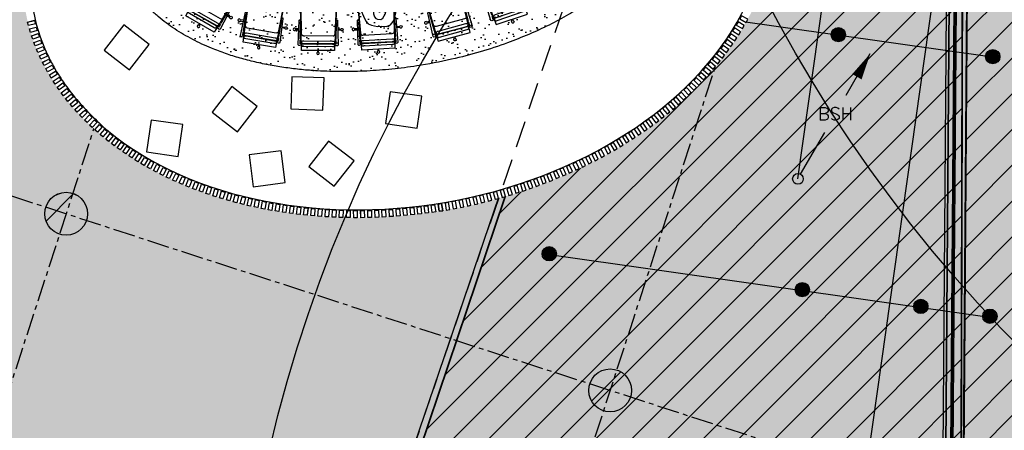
# Model space of a CAD drawing. Header units: millimetres. Extents: x -4106 to 114694, y -37499 to 54647.
# Tile 21 of 109: x 55085 to 68858, y -12705 to -6964. Entities that reach past the tile are written whole.
import ezdxf
from ezdxf.enums import TextEntityAlignment as Align

# ---------------------------------------------------------------- set-up
doc = ezdxf.new("R2010")
doc.units = ezdxf.units.MM
doc.header["$LTSCALE"] = 50
doc.set_wipeout_variables(frame=1)
for name, pattern in [('B0301', [25, 12.5, -6.25, 0, -6.25]), ('B0701', [3.75, 2.5, -1.25]), ('XREF_05-werkset$0$B0402', [9.375, 6.25, -3.125]), ('XREF_STRAMIEN$0$B0201', [50, 31.25, -6.25, 6.25, -6.25])]:
    doc.linetypes.add(name, pattern=pattern)
for name, color, linetype in [('FOK_ BRANDSLANGHASPELS', 2, 'Continuous'), ('FOK_07_STRAMIEN', 13, 'B0301'), ('FOK_22_BINNENWANDEN', 2, 'Continuous'), ('FOK_28_CONSTRUCTIES', 4, 'Continuous'), ('FOK_82_LOS MEUBILAIR', 1, 'Continuous'), ('XREF_05-werkset$0$AA01254-_egaal-254', 254, 'Continuous'), ('XREF_05-werkset$0$AA28G---_PREFABBETON', 242, 'Continuous'), ('XREF_05-werkset$0$AI23----_VLOEREN', 242, 'Continuous'), ('XREF_05-werkset$0$AL22XW--_SYSTEEMW', 2, 'Continuous'), ('XREF_05-werkset$0$AL28G---_PREFABBETON', 4, 'Continuous'), ('XREF_05-werkset$0$AL32-O--_GLAS', 2, 'Continuous'), ('XREF_05-werkset$0$AZ32-O--_GLAS', 2, 'Continuous'), ('XREF_05_PLAFOND$0$AA00VV4-_SOLID252', 254, 'Continuous'), ('XREF_05_PLAFOND$0$AA35RJ8-_HWOLCEMENT', 242, 'Continuous'), ('XREF_05_PLAFOND$0$AI45----_PLAFONDAFW', 2, 'Continuous'), ('XREF_05_PLAFOND$0$AL35RJ8-_HWOLCEMENT', 2, 'Continuous'), ('XREF_05_Sprinkler installatie$0$verzonken sprinkler', 6, 'Continuous'), ('XREF_05_Sprinkler installatie$0$WL$1----', 3, 'Continuous'), ('XREF_05_Sprinkler installatie$0$WL524---', 4, 'Continuous'), ('XREF_05_Sprinkler installatie$0$WL531---', 3, 'Continuous'), ('XREF_05_Sprinkler installatie$0$WL6516--', 4, 'Continuous'), ('XREF_STRAMIEN$0$AL$7A---_STRAMIEN', 1, 'XREF_STRAMIEN$0$B0201')]:
    doc.layers.add(name, color=color, linetype=linetype)
doc.styles.add('XREF_05_Sprinkler installatie$0$BURO-018', font='simplex.shx', dxfattribs={"height": 180})
doc.styles.add('XREF_05_Sprinkler installatie$0$Standard', font='txt')
pattern_1 = [(37.5, (0, 0), (-6.29934, 192.68238), [0, -152, 0, -170, 0, -162.5]), (7.5, (0, 0), (176.9777, 282.2146), [0, -82, 0, -137, 0, -52.5]), (327.5, (-123, 0), (311.4142, 0.5659), [0, -50, 0, -180, 0, -235]), (317.5, (-123, 0), (300.6127, 87.7676), [0, -25, 0, -118, 0, -135])]
pattern_2 = [(45, (3.27, -36464.7), (-250, 250), [])]

# ---------------------------------------------------------------- blocks, each defined once
blk = doc.blocks.new('XREF_05-werkset$0$V-H-28G001_B09145W02')
at = {"layer": 'XREF_05-werkset$0$AA28G---_PREFABBETON'}
h = blk.add_hatch(color=254, dxfattribs=at)
edge = h.paths.add_edge_path()
edge.add_arc((0, 0), 300, 0, 360)
h = blk.add_hatch(dxfattribs=at)
h.set_pattern_fill('KALKZST', color=1, scale=880, style=0)
h.set_pattern_definition([(45, (-25612.5, -9670.3), (-390.278, 390.278), [])])
edge = h.paths.add_edge_path()
edge.add_arc((0, 0), 300, 0, 360)
at = {"layer": 'XREF_05-werkset$0$AL28G---_PREFABBETON'}
blk.add_circle((0, 0), 300, dxfattribs=at)
blk = doc.blocks.new('XREF_05-werkset$0$V-H-28X00A_09145B1')
for p in [(55735, -9677), (63344, -12147)]:
    blk.add_blockref('XREF_05-werkset$0$V-H-28G001_B09145W02', p)
blk = doc.blocks.new('*U545')
at = {"layer": 'XREF_05-werkset$0$AL32-O--_GLAS'}
for points in [[(68039, -22316), (68285, 10723)], [(68315, 10723), (68069, -22321)]]:
    blk.add_lwpolyline(points, dxfattribs=at)
at = {"layer": 'XREF_05-werkset$0$AZ32-O--_GLAS'}
blk.add_lwpolyline([(68054, -22318), (68300, 10723, 0.399126)], format="xyb", dxfattribs=at)
blk = doc.blocks.new('XREF_05-werkset')
at = {"layer": 'XREF_05-werkset$0$AA01254-_egaal-254'}
h = blk.add_hatch(color=256, dxfattribs=at)
edge = h.paths.add_edge_path()
edge.add_arc((59874, 10809), 8341, 230.9021, 359.4115)
edge.add_line((68215, 10723), (67969, -22305))
edge.add_line((67969, -22305), (67964, -22304))
edge.add_line((67964, -22304), (42794, -14135))
edge.add_line((42794, -14135), (43309, -13923))
edge.add_line((43309, -13923), (43403, -13848))
edge.add_line((43403, -13848), (44171, -13191))
edge.add_line((44171, -13191), (44261, -13113))
edge.add_line((44261, -13113), (45014, -12423))
edge.add_line((45014, -12423), (45100, -12340))
edge.add_line((45100, -12340), (45832, -11626))
edge.add_line((45832, -11626), (45913, -11537))
edge.add_line((45913, -11537), (46628, -10798))
edge.add_line((46628, -10798), (46704, -10705))
edge.add_line((46704, -10705), (47403, -9939))
edge.add_line((47403, -9939), (47474, -9842))
edge.add_line((47474, -9842), (48410, -9209))
edge.add_line((48410, -9209), (48470, -9105))
edge.add_line((48470, -9105), (49140, -8262))
edge.add_line((49140, -8262), (49199, -8157))
edge.add_line((49199, -8157), (49830, -7269))
edge.add_line((49830, -7269), (49882, -7161))
edge.add_line((49882, -7161), (50475, -6233))
edge.add_line((50475, -6233), (50521, -6122))
edge.add_line((50521, -6122), (51072, -5154))
edge.add_line((51072, -5154), (51111, -5040))
edge.add_line((51111, -5040), (51615, -4031))
edge.add_line((51615, -4031), (51647, -3916))
edge.add_line((51647, -3916), (52098, -2868))
edge.add_line((52098, -2868), (52123, -2751))
edge.add_line((52123, -2751), (52515, -1667))
edge.add_line((52515, -1667), (52533, -1548))
edge.add_line((52533, -1548), (52858, -430))
edge.add_line((52858, -430), (52869, -310))
edge.add_line((52869, -310), (53119, 838))
edge.add_line((53119, 838), (53124, 958))
edge.add_line((53124, 958), (53290, 2131))
edge.add_line((53290, 2131), (53287, 2251))
edge.add_line((53287, 2251), (53361, 3440))
edge.add_line((53361, 3440), (53327, 4757))
edge.add_line((53327, 4757), (53311, 4876))
edge.add_line((53311, 4876), (53210, 5801))
edge.add_line((53210, 5801), (54613, 4335))
blk.add_lwpolyline([(68215, 10723), (67969, -22305), (67964, -22304), (42794, -14135)], dxfattribs=at)
at = {"layer": 'XREF_05-werkset$0$AI23----_VLOEREN', "linetype": 'XREF_05-werkset$0$B0402'}
blk.add_line((58457, -19218), (67769, 8097), dxfattribs=at)
at = {"layer": 'XREF_05-werkset$0$AL22XW--_SYSTEEMW'}
blk.add_line((68219, -22345), (68464, 10721), dxfattribs=at)
blk.add_lwpolyline([(67940, -22396), (67969, -22305), (68215, 10723, 0.399126), (60378, 19101), (31178, 20830)], format="xyb", dxfattribs=at)
for name in ['XREF_05-werkset$0$V-H-28X00A_09145B1', '*U545']:
    blk.add_blockref(name, (0, 0))
blk = doc.blocks.new('XREF_STRAMIEN')
at = {"layer": 'XREF_STRAMIEN$0$AL$7A---_STRAMIEN', "ltscale": 0.2}
blk.add_line((4081.1, 7086.3), (99881.1, -24004), dxfattribs=at)
for points in [[(73029.1, 43612.9), (51413.1, -22993.3)], [(81439.8, 43612.9), (59022.4, -25462.8)]]:
    blk.add_lwpolyline(points, dxfattribs=at)
blk = doc.blocks.new('XREF_05_PLAFOND')
at = {"layer": 'XREF_05_PLAFOND$0$AA00VV4-_SOLID252'}
h = blk.add_hatch(color=256, dxfattribs=at)
edge = h.paths.add_edge_path(flags=16)
edge.add_line((31231, 21828), (22997, 22270))
edge.add_line((22997, 22270), (24807, 36095))
edge.add_line((24807, 36095), (95374, 36095))
edge.add_line((95374, 36095), (86393, -27328))
edge.add_line((86393, -27328), (68974, -21675))
edge.add_line((68974, -21675), (69214, 10716))
edge.add_arc((59885, 10785), 9330, 359.5745, 446.6108)
edge.add_line((60436, 20099), (31231, 21828))
edge = h.paths.add_edge_path()
edge.add_line((31161, 20520), (31178, 20830))
edge.add_line((31178, 20830), (60378, 19101))
edge.add_arc((59885, 10785), 8330, -0.4255, 86.6075, ccw=False)
edge.add_line((68215, 10723), (67969, -22305))
edge.add_line((67969, -22305), (67940, -22396))
edge.add_line((67940, -22396), (87220, -28653))
edge.add_line((87220, -28653), (96531, 37100))
edge.add_line((96531, 37100), (23925, 37100))
edge.add_line((23925, 37100), (21807, 20927))
edge.add_line((21807, 20927), (31096, 20429))
edge.add_line((31096, 20429), (31101, 20524))
edge.add_line((31101, 20524), (31161, 20520))
h = blk.add_hatch(color=256, dxfattribs=at)
edge = h.paths.add_edge_path()
edge.add_line((68168, 9908), (67929, -22292))
edge.add_line((67929, -22292), (58453, -19217))
edge.add_line((58453, -19217), (67769, 8096))
edge.add_arc((59885, 10785), 8330, 341.1661, 353.9573)
h = blk.add_hatch(color=256, dxfattribs=at)
edge = h.paths.add_edge_path()
edge.add_line((68168, 9908), (67929, -22292))
edge.add_line((67929, -22292), (58453, -19217))
edge.add_line((58453, -19217), (67769, 8096))
edge.add_arc((59885, 10785), 8330, 341.1661, 353.9573)
at = {"layer": 'XREF_05_PLAFOND$0$AA35RJ8-_HWOLCEMENT'}
h = blk.add_hatch(dxfattribs=at)
h.set_pattern_fill('AR-SAND', color=3, scale=100, style=0)
h.set_pattern_definition(pattern_1)
edge = h.paths.add_edge_path()
edge.add_line((68168, 9908), (67929, -22292))
edge.add_line((67929, -22292), (58453, -19217))
edge.add_line((58453, -19217), (67769, 8096))
edge.add_arc((59885, 10785), 8330, 341.1661, 353.9573)
h = blk.add_hatch(dxfattribs=at)
h.set_pattern_fill('AR-SAND', color=3, scale=100, style=0)
h.set_pattern_definition(pattern_1)
edge = h.paths.add_edge_path()
edge.add_line((68168, 9908), (67929, -22292))
edge.add_line((67929, -22292), (58453, -19217))
edge.add_line((58453, -19217), (67769, 8096))
edge.add_arc((59885, 10785), 8330, 341.1661, 353.9573)
at = {"layer": 'XREF_05_PLAFOND$0$AI45----_PLAFONDAFW'}
h = blk.add_hatch(dxfattribs=at)
h.set_pattern_fill('_USER,_O', color=256, scale=600, angle=90, pattern_type=0)
h.set_pattern_definition([(81.94, (95233.5, 35104.6), (-594.073, 84.126), [])])
edge = h.paths.add_edge_path(flags=16)
edge.add_arc((41622, 26897), 5450, 0, 360)
h.paths.add_polyline_path([(49934, 30177), (51534, 30177), (51534, 27777), (49934, 27777)], flags=16)
edge = h.paths.add_edge_path(flags=16)
edge.add_arc((86127, 26613), 3800, 0, 360)
edge = h.paths.add_edge_path(flags=16)
edge.add_arc((74999, -10767), 5450, 0, 360)
edge = h.paths.add_edge_path()
edge.add_line((31231, 21828), (22997, 22270))
edge.add_line((22997, 22270), (24807, 36095))
edge.add_line((24807, 36095), (95374, 36095))
edge.add_line((95374, 36095), (86393, -27328))
edge.add_line((86393, -27328), (68974, -21675))
edge.add_line((68974, -21675), (69214, 10716))
edge.add_arc((59885, 10785), 9330, 359.5745, 446.6108)
edge.add_line((60436, 20099), (31231, 21828))
h = blk.add_hatch(dxfattribs=at)
h.set_pattern_fill('_USER,_O', color=256, scale=1800, pattern_type=0)
h.set_pattern_definition([(351.94, (95233.5, 35104.6), (252.378, 1782.22), [])])
edge = h.paths.add_edge_path(flags=16)
edge.add_arc((74999, -10767), 5450, 0, 360)
edge = h.paths.add_edge_path(flags=16)
edge.add_arc((41622, 26897), 5450, 0, 360)
h.paths.add_polyline_path([(49934, 30177), (51534, 30177), (51534, 27777), (49934, 27777)], flags=16)
edge = h.paths.add_edge_path(flags=16)
edge.add_arc((86127, 26613), 3800, 0, 360)
edge = h.paths.add_edge_path()
edge.add_line((31231, 21828), (22997, 22270))
edge.add_line((22997, 22270), (24807, 36095))
edge.add_line((24807, 36095), (95374, 36095))
edge.add_line((95374, 36095), (86393, -27328))
edge.add_line((86393, -27328), (68974, -21675))
edge.add_line((68974, -21675), (69214, 10716))
edge.add_arc((59885, 10785), 9330, 359.5745, 446.6108)
edge.add_line((60436, 20099), (31231, 21828))
at = {"layer": 'XREF_05_PLAFOND$0$AL35RJ8-_HWOLCEMENT'}
blk.add_lwpolyline([(68168, 9908), (67929, -22292), (58453, -19217), (67769, 8096, 0.05587)], format="xyb", close=True, dxfattribs=at)
blk.add_lwpolyline([(68168, 9908), (67929, -22292), (58453, -19217), (67769, 8096, 0.05587)], format="xyb", close=True, dxfattribs=at)
blk = doc.blocks.new('XREF_05_Sprinkler installatie$0$SP-KOP02')
at = {"color": 0, "linetype": 'Continuous'}
for p, q in [((-0.87, -0.02), (0.02, 0.87)), ((-0.85, -0.22), (0.22, 0.85)), ((-0.84, 0.23), (-0.23, 0.84)), ((-0.79, -0.38), (0.38, 0.79)), ((-0.7, -0.52), (0.52, 0.7)), ((-0.6, -0.64), (0.64, 0.6)), ((-0.47, -0.74), (0.74, 0.47)), ((-0.32, -0.81), (0.81, 0.32)), ((-0.14, -0.86), (0.86, 0.14)), ((0.07, -0.87), (0.87, -0.07)), ((0.38, -0.79), (0.79, -0.38))]:
    blk.add_line(p, q, dxfattribs=at)
at = {"color": 0, "linetype": 'Continuous', "const_width": 0.875}
blk.add_lwpolyline([(-0.44, 0, 1), (0.44, 0, 1)], format="xyb", close=True, dxfattribs=at)
at = {"color": 0, "linetype": 'Continuous'}
for radius in [1, 0.875]:
    blk.add_circle((0, 0), radius, dxfattribs=at)
at = {"color": 0, "linetype": 'Continuous', "style": 'XREF_05_Sprinkler installatie$0$Standard', "flags": 1}
for tag, p in [('SP_MATCODE', (2, 2)), ('SP_TEMP', (2, -3)), ('SP_DOORL', (2, -5)), ('SP_KFACT', (2, -7)), ('SP_SPRHK', (2, -9)), ('SP_KLEP', (2, -11))]:
    blk.add_attdef(tag, p, '', height=1, dxfattribs=at)
blk = doc.blocks.new('XREF_05_Sprinkler installatie$0$LDV1')
at = {"color": 0, "linetype": 'Continuous'}
for p, q in [((4.5, 7.794), (6.75, 11.691)), ((0.25, 0.433), (2.5, 4.33))]:
    blk.add_line(p, q, dxfattribs=at)
blk.add_lwpolyline([(6.75, 11.691, 0, 1, 0), (5.5, 9.526, 1, 1, 0)], format="xyseb", dxfattribs=at)
blk.add_circle((0, 0), 0.5, dxfattribs=at)
at = {"color": 0, "linetype": 'Continuous', "style": 'XREF_05_Sprinkler installatie$0$BURO-018'}
blk.add_attdef('LD_TEXT1', text='', height=1.8, dxfattribs=at).set_placement((3.5, 6.062), align=Align.MIDDLE)
blk = doc.blocks.new('XREF_05_Sprinkler installatie')
at = {"layer": 'XREF_05_Sprinkler installatie$0$verzonken sprinkler'}
h = blk.add_hatch(dxfattribs=at)
h.set_pattern_fill('JIS_WOOD', color=256, scale=500, style=0)
h.set_pattern_definition(pattern_2)
h.paths.add_polyline_path([(24807, 36095), (95374, 36095), (86393, -27327), (68969, -21673), (69211, 10226), (69062, 12468), (68691, 13867), (68341, 14728), (67609, 16019), (67276, 16479), (66138, 17710), (64799, 18714), (64109, 19104), (63010, 19574), (61838, 19909), (60552, 20091), (59093, 20179), (23005, 22333)], flags=16)
h.paths.add_polyline_path([(24131, 36865), (96542, 37109), (87228, -28665), (68231, -22243), (68457, 9789), (68440, 11432), (68332, 12290), (67835, 13662), (67691, 14033), (66839, 15594), (65842, 16785), (63694, 18334), (62337, 18877), (59567, 19359), (56814, 19564), (22128, 21567)])
h = blk.add_hatch(dxfattribs=at)
h.set_pattern_fill('JIS_WOOD', color=256, scale=500, style=0)
h.set_pattern_definition(pattern_2)
h.paths.add_polyline_path([(68312, 9639), (68231, -22344), (58617, -19094)])
blk.add_lwpolyline([(24131, 36865), (96542, 37109), (87228, -28665), (68231, -22243), (68457, 9789), (68440, 11432), (68332, 12290), (67835, 13662), (67691, 14033), (66839, 15594), (65842, 16785), (63694, 18334), (62337, 18877), (59567, 19359), (56814, 19564), (22128, 21567)], close=True, dxfattribs=at)
at = {"layer": 'XREF_05_Sprinkler installatie$0$verzonken sprinkler', "const_width": 25}
blk.add_lwpolyline([(68312, 9639), (68231, -22344), (58617, -19094)], close=True, dxfattribs=at)
at = {"layer": 'XREF_05_Sprinkler installatie$0$WL524---'}
for p, q in [((65859, -20798), (70247, 10189)), ((63565, -6758), (68720, -7488)), ((62464, -10244), (68652, -11121))]:
    blk.add_line(p, q, dxfattribs=at)
at = {"layer": 'XREF_05_Sprinkler installatie$0$WL531---'}
blk.add_line((65971, -9190), (66933, -2395), dxfattribs=at)
at = {"layer": 'XREF_05_Sprinkler installatie$0$WL$1----'}
ref = blk.add_blockref('XREF_05_Sprinkler installatie$0$LDV1', (65971, -9190), dxfattribs=dict(at, xscale=150, yscale=150, zscale=150))
ref.add_attrib('LD_TEXT1', 'BSH', dxfattribs={"layer": '0', "color": 1, "linetype": 'Continuous', "height": 180, "style": 'XREF_05_Sprinkler installatie$0$BURO-018'}).set_placement((66496, -8280), align=Align.MIDDLE)
at = {"layer": 'XREF_05_Sprinkler installatie$0$WL6516--', "xscale": 99.9999999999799, "yscale": 100, "zscale": 100, "rotation": 7.589429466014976}
for p in [(66536, -7174), (68696, -7480), (62492, -10237), (66032, -10739), (67690, -10973), (68656, -11110)]:
    blk.add_blockref('XREF_05_Sprinkler installatie$0$SP-KOP02', p, dxfattribs=at)
blk = doc.blocks.new('A$C4D8164B4')
at = {"layer": 'FOK_ BRANDSLANGHASPELS', "color": 2}
blk.add_circle((20000, 20000), 20000, dxfattribs=at)
blk = doc.blocks.new('A$C6F9D7725')
for p, q in [((120, 540), (174, 587)), ((120, 540), (174, 587)), ((174, 587), (221, 546)), ((174, 587), (221, 546)), ((183, 578), (214, 622)), ((183, 578), (214, 622)), ((248, 569), (212, 552)), ((248, 569), (212, 552)), ((214, 622), (240, 633)), ((214, 622), (240, 633)), ((240, 633), (265, 631)), ((240, 633), (265, 631)), ((262, 581), (248, 569)), ((262, 581), (248, 569)), ((275, 592), (262, 581)), ((275, 592), (262, 581)), ((265, 631), (279, 603)), ((265, 631), (279, 603)), ((279, 603), (275, 592)), ((279, 603), (275, 592)), ((385, 577), (376, 519)), ((385, 577), (411, 577)), ((385, 577), (411, 577)), ((411, 577), (431, 546)), ((411, 577), (431, 546)), ((15, 410), (43, 458)), ((15, 410), (43, 458)), ((43, 458), (76, 497)), ((43, 458), (76, 497)), ((76, 497), (120, 540)), ((76, 497), (120, 540)), ((125, 427), (102, 391)), ((125, 427), (102, 391)), ((154, 475), (125, 427)), ((154, 475), (125, 427)), ((194, 510), (154, 475)), ((194, 510), (154, 475)), ((221, 546), (194, 510)), ((221, 546), (194, 510)), ((398, 497), (376, 519)), ((398, 497), (376, 519)), ((394, 496), (433, 506)), ((394, 496), (433, 506)), ((414, 419), (394, 496)), ((414, 419), (394, 496)), ((410, 357), (414, 419)), ((410, 357), (414, 419)), ((431, 546), (433, 523)), ((431, 546), (433, 523)), ((433, 523), (432, 507)), ((433, 523), (432, 507)), ((433, 506), (455, 467)), ((455, 467), (476, 402)), ((455, 467), (476, 402)), ((4, 260), (10, 347)), ((4, 260), (10, 347)), ((10, 347), (15, 410)), ((10, 347), (15, 410)), ((102, 391), (91, 342)), ((102, 391), (91, 342)), ((91, 342), (95, 304)), ((91, 342), (95, 304)), ((95, 304), (118, 264)), ((95, 304), (118, 264)), ((147, 262), (176, 302)), ((147, 262), (176, 302)), ((176, 302), (193, 321)), ((176, 302), (193, 321)), ((193, 321), (232, 324)), ((193, 321), (232, 324)), ((232, 324), (256, 316)), ((232, 324), (256, 316)), ((256, 316), (284, 292)), ((256, 316), (284, 292)), ((284, 292), (291, 277)), ((284, 292), (291, 277)), ((291, 277), (309, 224)), ((291, 277), (309, 224)), ((359, 235), (392, 282)), ((359, 235), (392, 282)), ((392, 282), (410, 357)), ((392, 282), (410, 357)), ((476, 402), (496, 325)), ((476, 402), (496, 325)), ((496, 325), (505, 274)), ((496, 325), (505, 274)), ((0, 197), (4, 260)), ((0, 197), (4, 260)), ((8, 133), (0, 197)), ((8, 133), (0, 197)), ((118, 264), (145, 243)), ((118, 264), (145, 243)), ((143, 236), (147, 262)), ((143, 236), (147, 262)), ((143, 200), (143, 236)), ((143, 200), (143, 236)), ((150, 174), (143, 200)), ((150, 174), (143, 200)), ((161, 140), (150, 174)), ((161, 140), (150, 174)), ((180, 114), (161, 140)), ((180, 114), (161, 140)), ((300, 159), (276, 125)), ((300, 159), (276, 125)), ((308, 188), (300, 159)), ((308, 188), (300, 159)), ((309, 224), (308, 188)), ((309, 224), (308, 188)), ((312, 212), (359, 235)), ((312, 212), (359, 235)), ((479, 153), (429, 91)), ((479, 153), (429, 91)), ((501, 211), (479, 153)), ((501, 211), (479, 153)), ((505, 274), (501, 211)), ((505, 274), (501, 211)), ((30, 82), (8, 133)), ((30, 82), (8, 133)), ((79, 43), (30, 82)), ((79, 43), (30, 82)), ((152, 23), (79, 43)), ((152, 23), (79, 43)), ((198, 8), (152, 23)), ((198, 8), (152, 23)), ((229, 105), (180, 114)), ((229, 105), (180, 114)), ((285, 0), (198, 8)), ((285, 0), (198, 8)), ((252, 106), (229, 105)), ((252, 106), (229, 105)), ((276, 125), (252, 106)), ((276, 125), (252, 106)), ((334, 6), (285, 0)), ((334, 6), (285, 0)), ((375, 32), (334, 6)), ((375, 32), (334, 6)), ((429, 91), (375, 32)), ((429, 91), (375, 32))]:
    blk.add_line(p, q)
blk = doc.blocks.new('EAMS-2D')
at = {"linetype": 'Continuous', "elevation": 67}
blk.add_lwpolyline([(-230, 312), (230, 312), (250, -308), (-250, -308)], close=True, dxfattribs=at)
for points in [[(9, 312), (9, 335, 4.525758), (-6, 335), (-6, 312)], [(-232, 236), (-255, 239), (-258, 241, 0.331638), (-284, 230), (-271, -104, 0.649673), (-249, -104), (-249, -95), (-243, -95)], [(202, 220), (-201, 220, -0.461421), (-232, 243, -0.347122), (-200, 260), (201, 260, -0.347119), (232, 243, -0.461422), (202, 220), (202, 220)], [(202, 178), (-201, 178, -0.461421), (-232, 201, -0.347122), (-200, 219), (201, 219, -0.347119), (232, 201, -0.461422), (202, 178), (202, 178)], [(243, -95), (250, -95), (250, -104, 0.649673), (272, -104), (285, 230, 0.331638), (259, 241), (257, 239), (233, 236)], [(-275, 11), (-315, 11, -4.525758), (-315, 26), (-276, 26)], [(277, 11), (318, 11, 4.525758), (318, 26), (277, 26)], [(-15, -308, 1.46828), (18, -308, 1.46828)]]:
    blk.add_lwpolyline(points, format="xyb", dxfattribs=at)
for points in [[(-234, 170), (-249, 172), (-249, 223), (-233, 224)], [(-243, -81), (-249, -81), (-249, 158), (-235, 158)], [(233, 224), (250, 223), (250, 172), (235, 170)], [(235, 158), (250, 158), (250, -80), (243, -81)], [(-249, 26), (-239, 26)], [(-240, 11), (-249, 11)], [(250, 26), (239, 26)], [(240, 11), (250, 11)]]:
    blk.add_lwpolyline(points, dxfattribs=at)
blk.add_lwpolyline([(-250, -287, 0.327011), (-218, -310), (219, -310, 0.423793), (249, -279), (238, 76, 0.401781), (208, 105), (-207, 105, 0.405631), (-237, 76)], format="xyb", close=True, dxfattribs=at)
blk = doc.blocks.new('A$C123148F7')
at = {"layer": 'FOK_22_BINNENWANDEN'}
h = blk.add_hatch(dxfattribs=at)
h.set_pattern_fill('AR-SAND', color=1, scale=5, angle=9.925, style=0)
edge = h.paths.add_edge_path()
edge.add_spline(control_points=[(1218, 6692), (1224, 6654), (1231, 6616), (1248, 6540), (1258, 6503), (1280, 6430), (1292, 6393), (1319, 6321), (1333, 6286), (1364, 6217), (1381, 6183), (1415, 6116), (1434, 6083), (1472, 6019), (1492, 5988), (1533, 5927), (1555, 5897), (1599, 5839), (1622, 5810), (1669, 5755), (1693, 5728), (1743, 5676), (1768, 5651), (1829, 5592), (1866, 5559), (1941, 5496), (1979, 5466), (2058, 5407), (2097, 5380), (2178, 5326), (2219, 5301), (2303, 5252), (2345, 5229), (2431, 5184), (2474, 5163), (2562, 5122), (2606, 5103), (2716, 5057), (2781, 5032), (2915, 4986), (2983, 4965), (3120, 4926), (3189, 4908), (3330, 4875), (3401, 4860), (3544, 4833), (3617, 4822), (3763, 4801), (3837, 4792), (3985, 4777), (4060, 4772), (4249, 4760), (4363, 4757), (4594, 4756), (4709, 4759), (4942, 4771), (5058, 4780), (5291, 4803), (5408, 4818), (5687, 4862), (5849, 4893), (6144, 4960), (6276, 4994), (6538, 5071), (6666, 5114), (6893, 5196), (6992, 5236), (7186, 5318), (7281, 5362), (7467, 5455), (7558, 5503), (7717, 5596), (7787, 5638), (7922, 5727), (7988, 5773), (8117, 5868), (8180, 5918), (8290, 6011), (8339, 6055), (8433, 6145), (8479, 6191), (8567, 6287), (8610, 6336), (8684, 6428), (8716, 6471), (8778, 6559), (8808, 6604), (8864, 6697), (8891, 6745), (8938, 6835), (8957, 6877), (8995, 6962), (9012, 7006), (9044, 7095), (9058, 7140), (9084, 7232), (9095, 7279), (9114, 7375), (9121, 7423), (9132, 7520), (9136, 7569), (9139, 7668), (9139, 7718), (9134, 7818), (9130, 7868), (9116, 7967), (9107, 8016), (9086, 8113), (9073, 8162), (9043, 8256), (9026, 8303), (8989, 8395), (8969, 8439), (8925, 8526), (8901, 8569), (8851, 8652), (8825, 8692), (8770, 8769), (8741, 8807), (8681, 8879), (8650, 8914), (8586, 8982), (8553, 9014), (8486, 9077), (8452, 9107), (8382, 9165), (8346, 9193), (8274, 9247), (8237, 9273), (8162, 9322), (8124, 9346), (8046, 9392), (8007, 9414), (7912, 9464), (7856, 9492), (7741, 9545), (7682, 9569), (7564, 9616), (7504, 9637), (7382, 9678), (7321, 9697), (7197, 9731), (7134, 9748), (7007, 9777), (6943, 9791), (6813, 9815), (6748, 9826), (6585, 9850), (6488, 9862), (6291, 9880), (6192, 9887), (5991, 9895), (5890, 9896), (5687, 9895), (5586, 9892), (5381, 9881), (5279, 9873), (4971, 9842), (4767, 9812), (4417, 9745), (4272, 9713), (3984, 9638), (3843, 9596), (3598, 9514), (3493, 9476), (3288, 9395), (3187, 9351), (2990, 9260), (2893, 9211), (2724, 9120), (2651, 9077), (2508, 8989), (2438, 8943), (2302, 8848), (2236, 8799), (2119, 8705), (2068, 8662), (1968, 8572), (1919, 8526), (1825, 8430), (1780, 8381), (1701, 8288), (1666, 8245), (1600, 8156), (1568, 8111), (1507, 8018), (1478, 7970), (1428, 7879), (1406, 7837), (1366, 7751), (1346, 7708), (1311, 7618), (1295, 7572), (1266, 7479), (1253, 7432), (1231, 7336), (1222, 7287), (1208, 7188), (1202, 7138), (1196, 7045), (1195, 7003), (1196, 6918), (1197, 6876), (1204, 6791), (1209, 6748), (1216, 6701), (1217, 6697), (1218, 6692)], knot_values=[0, 0, 0, 0, 0.033145, 0.033145, 0.06629, 0.06629, 0.099435, 0.099435, 0.13258, 0.13258, 0.165725, 0.165725, 0.19887, 0.19887, 0.232015, 0.232015, 0.26516, 0.26516, 0.298305, 0.298305, 0.33145, 0.33145, 0.364595, 0.364595, 0.410848, 0.410848, 0.4571, 0.4571, 0.503353, 0.503353, 0.549605, 0.549605, 0.595858, 0.595858, 0.642111, 0.642111, 0.688363, 0.688363, 0.755254, 0.755254, 0.822144, 0.822144, 0.889034, 0.889034, 0.955925, 0.955925, 1.022815, 1.022815, 1.089706, 1.089706, 1.156596, 1.156596, 1.257082, 1.257082, 1.357568, 1.357568, 1.458054, 1.458054, 1.55854, 1.55854, 1.699888, 1.699888, 1.817992, 1.817992, 1.936096, 1.936096, 2.030199, 2.030199, 2.124302, 2.124302, 2.218405, 2.218405, 2.294068, 2.294068, 2.369732, 2.369732, 2.445395, 2.445395, 2.50774, 2.50774, 2.570085, 2.570085, 2.63243, 2.63243, 2.68353, 2.68353, 2.734629, 2.734629, 2.785729, 2.785729, 2.828634, 2.828634, 2.87154, 2.87154, 2.914445, 2.914445, 2.95735, 2.95735, 3.000255, 3.000255, 3.043161, 3.043161, 3.086066, 3.086066, 3.128971, 3.128971, 3.171876, 3.171876, 3.214782, 3.214782, 3.257687, 3.257687, 3.300592, 3.300592, 3.343497, 3.343497, 3.386403, 3.386403, 3.429308, 3.429308, 3.472213, 3.472213, 3.515118, 3.515118, 3.558024, 3.558024, 3.600929, 3.600929, 3.643834, 3.643834, 3.686739, 3.686739, 3.729645, 3.729645, 3.790119, 3.790119, 3.850594, 3.850594, 3.911069, 3.911069, 3.971543, 3.971543, 4.032018, 4.032018, 4.092493, 4.092493, 4.152967, 4.152967, 4.241341, 4.241341, 4.329715, 4.329715, 4.418089, 4.418089, 4.506463, 4.506463, 4.594837, 4.594837, 4.771531, 4.771531, 4.899499, 4.899499, 5.027468, 5.027468, 5.125284, 5.125284, 5.223101, 5.223101, 5.320917, 5.320917, 5.398912, 5.398912, 5.476907, 5.476907, 5.554901, 5.554901, 5.619143, 5.619143, 5.683385, 5.683385, 5.747626, 5.747626, 5.800301, 5.800301, 5.852976, 5.852976, 5.905651, 5.905651, 5.949566, 5.949566, 5.993481, 5.993481, 6.037397, 6.037397, 6.081312, 6.081312, 6.125228, 6.125228, 6.169143, 6.169143, 6.205775, 6.205775, 6.242406, 6.242406, 6.279038, 6.279038, 6.283185, 6.283185, 6.283185, 6.283185], degree=3, periodic=0)
edge = h.paths.add_edge_path(flags=16)
edge.add_ellipse((5167, 7326), major_axis=(-2962, -476), ratio=0.505007, start_angle=0, end_angle=360)
at = {"layer": 'FOK_22_BINNENWANDEN', "color": 3}
for points in [[(10128, 5445), (10152, 5489), (10064, 5537), (10040, 5493)], [(91, 5401), (79, 5449), (176, 5474), (188, 5425)], [(91, 5401), (79, 5449), (176, 5473), (188, 5425)], [(119, 5305), (105, 5353), (201, 5380), (215, 5332)], [(119, 5304), (105, 5353), (201, 5380), (215, 5332)], [(10078, 5358), (10103, 5402), (10017, 5452), (9992, 5408)], [(150, 5209), (135, 5257), (229, 5288), (245, 5241)], [(150, 5209), (135, 5257), (230, 5288), (245, 5241)], [(9972, 5189), (9999, 5231), (9915, 5285), (9888, 5243)], [(10026, 5273), (10052, 5315), (9967, 5368), (9941, 5325)], [(185, 5115), (168, 5162), (261, 5197), (279, 5150)], [(185, 5115), (168, 5162), (261, 5197), (279, 5150)], [(223, 5023), (204, 5069), (297, 5107), (316, 5061)], [(223, 5023), (204, 5069), (297, 5107), (316, 5061)], [(9857, 5025), (9886, 5065), (9806, 5124), (9776, 5084)], [(9915, 5106), (9944, 5147), (9862, 5204), (9833, 5163)], [(265, 4932), (244, 4977), (335, 5019), (356, 4973)], [(265, 4931), (244, 4977), (335, 5018), (356, 4973)], [(9734, 4867), (9766, 4906), (9688, 4969), (9656, 4930)], [(9797, 4945), (9827, 4985), (9747, 5046), (9717, 5006)], [(310, 4842), (288, 4887), (377, 4931), (399, 4887)], [(310, 4842), (288, 4886), (377, 4931), (399, 4887)], [(358, 4754), (334, 4798), (422, 4846), (446, 4802)], [(358, 4754), (334, 4798), (422, 4846), (446, 4802)], [(9670, 4790), (9702, 4829), (9626, 4893), (9594, 4855)], [(409, 4667), (383, 4710), (469, 4762), (495, 4719)], [(409, 4667), (383, 4710), (469, 4761), (495, 4719)], [(9537, 4641), (9571, 4678), (9497, 4746), (9464, 4709)], [(9605, 4715), (9638, 4752), (9563, 4819), (9530, 4781)], [(463, 4583), (436, 4625), (520, 4679), (547, 4637)], [(519, 4500), (491, 4541), (573, 4598), (602, 4557)], [(9398, 4498), (9433, 4533), (9362, 4604), (9327, 4569)], [(9468, 4569), (9503, 4605), (9431, 4674), (9396, 4638)], [(579, 4419), (549, 4459), (629, 4519), (659, 4478)], [(640, 4340), (609, 4379), (688, 4441), (719, 4402)], [(9252, 4360), (9289, 4394), (9222, 4468), (9185, 4434)], [(9326, 4428), (9362, 4463), (9293, 4535), (9257, 4500)], [(705, 4263), (672, 4301), (749, 4366), (781, 4327)], [(771, 4188), (738, 4225), (812, 4292), (846, 4255)], [(9024, 4165), (9063, 4196), (9000, 4274), (8961, 4242)], [(9102, 4228), (9140, 4261), (9075, 4337), (9037, 4305)], [(9178, 4294), (9215, 4327), (9149, 4402), (9112, 4369)], [(840, 4115), (805, 4152), (878, 4220), (912, 4184)], [(910, 4044), (875, 4080), (945, 4151), (981, 4115)], [(8866, 4041), (8906, 4072), (8845, 4151), (8805, 4121)], [(8946, 4102), (8985, 4133), (8923, 4212), (8884, 4181)], [(983, 3976), (946, 4010), (1015, 4083), (1051, 4048)], [(1057, 3909), (1020, 3942), (1086, 4017), (1124, 3984)], [(8703, 3924), (8744, 3953), (8687, 4034), (8646, 4006)], [(8785, 3982), (8826, 4011), (8768, 4092), (8727, 4063)], [(1133, 3844), (1095, 3876), (1160, 3953), (1198, 3920)], [(1211, 3781), (1172, 3813), (1235, 3891), (1274, 3859)], [(8453, 3759), (8495, 3786), (8441, 3870), (8399, 3843)], [(8537, 3812), (8579, 3840), (8524, 3923), (8482, 3896)], [(8621, 3867), (8662, 3895), (8606, 3978), (8565, 3950)], [(1291, 3721), (1251, 3751), (1311, 3830), (1351, 3800)], [(1372, 3662), (1331, 3691), (1389, 3772), (1430, 3743)], [(1372, 3662), (1331, 3691), (1389, 3772), (1430, 3743)], [(8282, 3656), (8325, 3681), (8275, 3767), (8231, 3742)], [(8368, 3707), (8411, 3732), (8359, 3818), (8316, 3792)], [(1454, 3605), (1413, 3633), (1469, 3716), (1510, 3688)], [(1454, 3605), (1413, 3633), (1469, 3716), (1510, 3687)], [(1538, 3550), (1496, 3578), (1550, 3661), (1592, 3634)], [(1538, 3550), (1496, 3577), (1550, 3661), (1592, 3634)], [(1623, 3497), (1580, 3524), (1633, 3609), (1675, 3583)], [(1623, 3497), (1580, 3524), (1633, 3609), (1675, 3582)], [(8018, 3511), (8062, 3534), (8016, 3623), (7972, 3600)], [(8107, 3558), (8150, 3582), (8103, 3670), (8059, 3646)], [(8194, 3606), (8238, 3631), (8189, 3718), (8146, 3694)], [(1709, 3446), (1665, 3472), (1716, 3558), (1759, 3533)], [(1709, 3446), (1665, 3471), (1716, 3558), (1759, 3533)], [(1796, 3397), (1752, 3422), (1801, 3509), (1844, 3485)], [(1796, 3397), (1752, 3422), (1801, 3509), (1844, 3485)], [(1884, 3350), (1840, 3374), (1886, 3462), (1930, 3439)], [(1884, 3350), (1840, 3373), (1886, 3462), (1930, 3439)], [(7656, 3337), (7702, 3358), (7661, 3449), (7615, 3429)], [(7748, 3378), (7793, 3400), (7750, 3490), (7705, 3469)], [(7839, 3422), (7884, 3443), (7840, 3534), (7795, 3512)], [(7929, 3466), (7973, 3489), (7927, 3578), (7883, 3554)], [(1973, 3305), (1928, 3327), (1973, 3417), (2018, 3394)], [(1973, 3305), (1928, 3327), (1973, 3417), (2018, 3394)], [(2063, 3261), (2018, 3283), (2061, 3373), (2106, 3352)], [(2063, 3261), (2018, 3283), (2061, 3373), (2106, 3352)], [(2154, 3220), (2108, 3241), (2150, 3332), (2195, 3311)], [(2154, 3220), (2108, 3240), (2150, 3331), (2195, 3311)], [(7380, 3221), (7426, 3240), (7389, 3333), (7343, 3314)], [(7472, 3260), (7518, 3279), (7479, 3371), (7433, 3352)], [(7564, 3299), (7610, 3318), (7571, 3410), (7525, 3391)], [(2246, 3180), (2200, 3200), (2239, 3292), (2285, 3272)], [(2246, 3180), (2200, 3200), (2239, 3292), (2285, 3272)], [(2339, 3142), (2292, 3161), (2330, 3253), (2376, 3235)], [(2339, 3142), (2292, 3161), (2330, 3253), (2376, 3234)], [(2432, 3106), (2385, 3123), (2421, 3217), (2468, 3199)], [(2432, 3105), (2385, 3123), (2421, 3217), (2468, 3199)], [(2526, 3071), (2479, 3088), (2513, 3182), (2560, 3165)], [(2526, 3071), (2479, 3088), (2513, 3182), (2560, 3165)], [(7003, 3086), (7051, 3101), (7020, 3196), (6972, 3181)], [(7098, 3118), (7145, 3135), (7111, 3229), (7064, 3212)], [(7192, 3152), (7239, 3169), (7204, 3263), (7157, 3245)], [(7286, 3187), (7333, 3204), (7298, 3298), (7251, 3280)], [(2621, 3038), (2574, 3054), (2606, 3149), (2653, 3133)], [(2621, 3038), (2574, 3054), (2606, 3149), (2653, 3132)], [(2716, 3007), (2668, 3022), (2698, 3117), (2746, 3102)], [(2716, 3007), (2668, 3021), (2698, 3117), (2746, 3102)], [(2812, 2977), (2764, 2992), (2793, 3088), (2841, 3073)], [(2812, 2977), (2764, 2992), (2793, 3087), (2841, 3073)], [(2908, 2950), (2860, 2963), (2887, 3060), (2936, 3046)], [(2908, 2949), (2860, 2963), (2887, 3059), (2936, 3046)], [(3005, 2923), (2956, 2936), (2983, 3033), (3031, 3020)], [(3005, 2923), (2956, 2936), (2983, 3033), (3031, 3020)], [(6425, 2922), (6474, 2934), (6450, 3031), (6401, 3019)], [(6522, 2945), (6571, 2958), (6545, 3055), (6496, 3042)], [(6619, 2971), (6667, 2984), (6641, 3081), (6593, 3068)], [(6715, 2998), (6763, 3011), (6736, 3107), (6688, 3094)], [(6812, 3025), (6860, 3040), (6830, 3135), (6782, 3120)], [(6908, 3055), (6956, 3070), (6926, 3165), (6878, 3151)], [(3102, 2899), (3053, 2911), (3078, 3008), (3127, 2996)], [(3102, 2899), (3053, 2911), (3078, 3008), (3127, 2996)], [(3199, 2876), (3150, 2887), (3172, 2985), (3221, 2974)], [(3199, 2876), (3150, 2887), (3172, 2985), (3221, 2974)], [(3297, 2855), (3248, 2865), (3268, 2963), (3317, 2953)], [(3297, 2855), (3248, 2865), (3268, 2963), (3317, 2953)], [(3395, 2835), (3346, 2845), (3365, 2943), (3414, 2933)], [(3395, 2835), (3346, 2845), (3365, 2943), (3414, 2933)], [(3494, 2817), (3444, 2826), (3462, 2924), (3511, 2915)], [(3494, 2817), (3444, 2826), (3462, 2924), (3511, 2915)], [(3592, 2800), (3543, 2808), (3559, 2907), (3608, 2899)], [(3592, 2800), (3543, 2808), (3559, 2907), (3608, 2899)], [(5787, 2797), (5737, 2789), (5723, 2888), (5772, 2896)], [(5787, 2797), (5737, 2789), (5723, 2888), (5772, 2896)], [(5886, 2812), (5836, 2804), (5820, 2903), (5870, 2911)], [(5836, 2804), (5886, 2812), (5870, 2911), (5820, 2903)], [(5886, 2812), (5836, 2804), (5820, 2903), (5870, 2911)], [(5935, 2821), (5984, 2829), (5967, 2928), (5918, 2919)], [(6033, 2838), (6083, 2847), (6064, 2946), (6015, 2936)], [(6132, 2857), (6181, 2867), (6160, 2965), (6112, 2955)], [(6230, 2877), (6279, 2888), (6257, 2986), (6208, 2975)], [(6328, 2899), (6377, 2909), (6355, 3007), (6306, 2996)], [(3691, 2785), (3642, 2793), (3658, 2892), (3707, 2884)], [(3691, 2785), (3642, 2793), (3658, 2892), (3707, 2884)], [(3791, 2771), (3741, 2778), (3754, 2877), (3804, 2870)], [(3791, 2771), (3741, 2778), (3754, 2877), (3804, 2870)], [(3890, 2759), (3841, 2765), (3853, 2864), (3903, 2858)], [(3890, 2758), (3841, 2765), (3853, 2864), (3903, 2858)], [(3990, 2748), (3940, 2754), (3951, 2853), (4000, 2848)], [(3990, 2748), (3940, 2754), (3951, 2853), (4001, 2848)], [(4090, 2740), (4040, 2744), (4048, 2844), (4098, 2840)], [(4090, 2740), (4040, 2744), (4048, 2844), (4098, 2840)], [(4189, 2732), (4139, 2736), (4148, 2836), (4198, 2832)], [(4189, 2732), (4139, 2736), (4148, 2836), (4198, 2832)], [(4289, 2725), (4239, 2728), (4245, 2828), (4295, 2825)], [(4289, 2725), (4239, 2728), (4245, 2828), (4295, 2825)], [(4389, 2721), (4339, 2723), (4343, 2823), (4393, 2821)], [(4389, 2721), (4339, 2723), (4343, 2823), (4393, 2821)], [(4489, 2718), (4439, 2719), (4443, 2819), (4493, 2817)], [(4489, 2717), (4439, 2719), (4443, 2819), (4493, 2817)], [(4589, 2715), (4539, 2716), (4542, 2816), (4592, 2815)], [(4589, 2715), (4540, 2716), (4542, 2816), (4592, 2815)], [(4690, 2714), (4640, 2713), (4639, 2813), (4689, 2814)], [(4690, 2714), (4640, 2713), (4639, 2813), (4689, 2814)], [(4790, 2715), (4740, 2714), (4737, 2814), (4787, 2815)], [(4790, 2715), (4740, 2714), (4738, 2814), (4788, 2815)], [(4890, 2716), (4840, 2716), (4839, 2816), (4889, 2816)], [(4890, 2716), (4840, 2715), (4839, 2815), (4889, 2816)], [(4990, 2720), (4940, 2718), (4936, 2818), (4986, 2820)], [(4990, 2720), (4940, 2718), (4936, 2818), (4986, 2820)], [(5090, 2725), (5040, 2723), (5034, 2822), (5084, 2825)], [(5090, 2725), (5040, 2722), (5034, 2822), (5084, 2825)], [(5190, 2731), (5140, 2729), (5134, 2828), (5184, 2831)], [(5190, 2731), (5140, 2728), (5134, 2828), (5184, 2831)], [(5290, 2739), (5240, 2736), (5232, 2835), (5282, 2839)], [(5290, 2739), (5240, 2735), (5232, 2835), (5282, 2839)], [(5389, 2748), (5340, 2743), (5329, 2842), (5379, 2847)], [(5389, 2748), (5340, 2743), (5329, 2842), (5379, 2847)], [(5489, 2758), (5439, 2753), (5430, 2853), (5479, 2858)], [(5489, 2758), (5439, 2753), (5430, 2852), (5479, 2857)], [(5589, 2770), (5539, 2764), (5527, 2863), (5577, 2869)], [(5589, 2769), (5539, 2764), (5527, 2863), (5577, 2869)], [(5688, 2783), (5638, 2776), (5625, 2875), (5675, 2882)], [(5688, 2782), (5638, 2776), (5625, 2875), (5675, 2882)]]:
    blk.add_lwpolyline(points, close=True, dxfattribs=at)
at = {"layer": 'FOK_22_BINNENWANDEN', "color": 1}
for points in [[(1503, 4781), (1779, 5136), (1424, 5412), (1148, 5057)], [(3759, 4236), (4209, 4219), (4226, 4668), (3777, 4686)], [(3016, 3915), (3292, 4271), (2936, 4547), (2660, 4191)], [(5085, 4030), (5530, 3966), (5594, 4412), (5148, 4475)], [(1742, 3633), (2187, 3570), (2251, 4015), (1805, 4079)], [(4369, 3153), (4645, 3508), (4290, 3784), (4014, 3429)], [(3234, 3148), (3681, 3205), (3624, 3651), (3178, 3595)]]:
    blk.add_lwpolyline(points, close=True, dxfattribs=at)
blk.add_arc((2727, 6103), 2617, 173.0859, 205.1673, dxfattribs=at)
blk.add_ellipse((5266, 6511), major_axis=(-5124, -820), ratio=0.701452, start_param=0.588979, end_param=2.726879, dxfattribs=at)
for points, knots in [([(1218, 6692), (1224, 6654), (1231, 6616), (1248, 6540), (1258, 6503), (1280, 6430), (1292, 6393), (1319, 6321), (1333, 6286), (1364, 6217), (1381, 6183), (1415, 6116), (1434, 6083), (1472, 6019), (1492, 5988), (1533, 5927), (1555, 5897), (1599, 5839), (1622, 5810), (1669, 5755), (1693, 5728), (1743, 5676), (1768, 5651), (1829, 5592), (1866, 5559), (1941, 5496), (1979, 5466), (2058, 5407), (2097, 5380), (2178, 5326), (2219, 5301), (2303, 5252), (2345, 5229), (2431, 5184), (2474, 5163), (2562, 5122), (2606, 5103), (2716, 5057), (2781, 5032), (2915, 4986), (2983, 4965), (3120, 4926), (3189, 4908), (3330, 4875), (3401, 4860), (3544, 4833), (3617, 4822), (3763, 4801), (3837, 4792), (3985, 4777), (4060, 4772), (4249, 4760), (4363, 4757), (4594, 4756), (4709, 4759), (4942, 4771), (5058, 4780), (5291, 4803), (5408, 4818), (5687, 4862), (5849, 4893), (6144, 4960), (6276, 4994), (6538, 5071), (6666, 5114), (6893, 5196), (6992, 5236), (7186, 5318), (7281, 5362), (7467, 5455), (7558, 5503), (7717, 5596), (7787, 5638), (7922, 5727), (7988, 5773), (8117, 5868), (8180, 5918), (8290, 6011), (8339, 6055), (8433, 6145), (8479, 6191), (8567, 6287), (8610, 6336), (8684, 6428), (8716, 6471), (8778, 6559), (8808, 6604), (8864, 6697), (8891, 6745), (8938, 6835), (8957, 6877), (8995, 6962), (9012, 7006), (9044, 7095), (9058, 7140), (9084, 7232), (9095, 7279), (9114, 7375), (9121, 7423), (9132, 7520), (9136, 7569), (9139, 7668), (9139, 7718), (9134, 7818), (9130, 7868), (9116, 7967), (9107, 8016), (9086, 8113), (9073, 8162), (9043, 8256), (9026, 8303), (8989, 8395), (8969, 8439), (8925, 8526), (8901, 8569), (8851, 8652), (8825, 8692), (8770, 8769), (8741, 8807), (8681, 8879), (8650, 8914), (8586, 8982), (8553, 9014), (8486, 9077), (8452, 9107), (8382, 9165), (8346, 9193), (8274, 9247), (8237, 9273), (8162, 9322), (8124, 9346), (8046, 9392), (8007, 9414), (7912, 9464), (7856, 9492), (7741, 9545), (7682, 9569), (7564, 9616), (7504, 9637), (7382, 9678), (7321, 9697), (7197, 9731), (7134, 9748), (7007, 9777), (6943, 9791), (6813, 9815), (6748, 9826), (6585, 9850), (6488, 9862), (6291, 9880), (6192, 9887), (5991, 9895), (5890, 9896), (5687, 9895), (5586, 9892), (5381, 9881), (5279, 9873), (4971, 9842), (4767, 9812), (4417, 9745), (4272, 9713), (3984, 9638), (3843, 9596), (3598, 9514), (3493, 9476), (3288, 9395), (3187, 9351), (2990, 9260), (2893, 9211), (2724, 9120), (2651, 9077), (2508, 8989), (2438, 8943), (2302, 8848), (2236, 8799), (2119, 8705), (2068, 8662), (1968, 8572), (1919, 8526), (1825, 8430), (1780, 8381), (1701, 8288), (1666, 8245), (1600, 8156), (1568, 8111), (1507, 8018), (1478, 7970), (1428, 7879), (1406, 7837), (1366, 7751), (1346, 7708), (1311, 7618), (1295, 7572), (1266, 7479), (1253, 7432), (1231, 7336), (1222, 7287), (1208, 7188), (1202, 7138), (1196, 7045), (1195, 7003), (1196, 6918), (1197, 6876), (1204, 6791), (1209, 6748), (1216, 6701), (1217, 6697), (1218, 6692)], [0, 0, 0, 0, 0.033145, 0.033145, 0.06629, 0.06629, 0.099435, 0.099435, 0.13258, 0.13258, 0.165725, 0.165725, 0.19887, 0.19887, 0.232015, 0.232015, 0.26516, 0.26516, 0.298305, 0.298305, 0.33145, 0.33145, 0.364595, 0.364595, 0.410848, 0.410848, 0.4571, 0.4571, 0.503353, 0.503353, 0.549605, 0.549605, 0.595858, 0.595858, 0.642111, 0.642111, 0.688363, 0.688363, 0.755254, 0.755254, 0.822144, 0.822144, 0.889034, 0.889034, 0.955925, 0.955925, 1.022815, 1.022815, 1.089706, 1.089706, 1.156596, 1.156596, 1.257082, 1.257082, 1.357568, 1.357568, 1.458054, 1.458054, 1.55854, 1.55854, 1.699888, 1.699888, 1.817992, 1.817992, 1.936096, 1.936096, 2.030199, 2.030199, 2.124302, 2.124302, 2.218405, 2.218405, 2.294068, 2.294068, 2.369732, 2.369732, 2.445395, 2.445395, 2.50774, 2.50774, 2.570085, 2.570085, 2.63243, 2.63243, 2.68353, 2.68353, 2.734629, 2.734629, 2.785729, 2.785729, 2.828634, 2.828634, 2.87154, 2.87154, 2.914445, 2.914445, 2.95735, 2.95735, 3.000255, 3.000255, 3.043161, 3.043161, 3.086066, 3.086066, 3.128971, 3.128971, 3.171876, 3.171876, 3.214782, 3.214782, 3.257687, 3.257687, 3.300592, 3.300592, 3.343497, 3.343497, 3.386403, 3.386403, 3.429308, 3.429308, 3.472213, 3.472213, 3.515118, 3.515118, 3.558024, 3.558024, 3.600929, 3.600929, 3.643834, 3.643834, 3.686739, 3.686739, 3.729645, 3.729645, 3.790119, 3.790119, 3.850594, 3.850594, 3.911069, 3.911069, 3.971543, 3.971543, 4.032018, 4.032018, 4.092493, 4.092493, 4.152967, 4.152967, 4.241341, 4.241341, 4.329715, 4.329715, 4.418089, 4.418089, 4.506463, 4.506463, 4.594837, 4.594837, 4.771531, 4.771531, 4.899499, 4.899499, 5.027468, 5.027468, 5.125284, 5.125284, 5.223101, 5.223101, 5.320917, 5.320917, 5.398912, 5.398912, 5.476907, 5.476907, 5.554901, 5.554901, 5.619143, 5.619143, 5.683385, 5.683385, 5.747626, 5.747626, 5.800301, 5.800301, 5.852976, 5.852976, 5.905651, 5.905651, 5.949566, 5.949566, 5.993481, 5.993481, 6.037397, 6.037397, 6.081312, 6.081312, 6.125228, 6.125228, 6.169143, 6.169143, 6.205775, 6.205775, 6.242406, 6.242406, 6.279038, 6.279038, 6.283185, 6.283185, 6.283185, 6.283185]), ([(359, 4990), (388, 4930), (417, 4873), (496, 4734), (549, 4652), (663, 4493), (724, 4415), (857, 4263), (927, 4189), (1072, 4045), (1146, 3974), (1192, 3939), (1267, 3879), (1325, 3832)], [0.2065303, 0.2065303, 0.2065303, 0.2065303, 0.258908, 0.258908, 0.3371816, 0.3371816, 0.4154552, 0.4154552, 0.4937288, 0.4937288, 0.5720024, 0.5720024, 0.6037141, 0.6037141, 0.6037141, 0.6037141])]:
    blk.add_open_spline(points, degree=3, knots=knots, dxfattribs=at)
at = {"layer": 'FOK_28_CONSTRUCTIES', "color": 4}
for centre in [(618, 2769), (8227, 300)]:
    blk.add_circle(centre, 300, dxfattribs=at)
at = {"layer": 'FOK_82_LOS MEUBILAIR', "color": 252, "xscale": -1}
for p, rotation in [((6752, 5783, -67), 198.8115334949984), ((5964, 5543, -67), 195.0809771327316)]:
    blk.add_blockref('EAMS-2D', p, dxfattribs=dict(at, rotation=rotation))
at = {"layer": 'FOK_82_LOS MEUBILAIR', "color": 252}
for p, rotation in [((2646, 5694, -67), 150.1211827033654), ((3371, 5439, -67), 170.4557794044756), ((4145, 5364, -67), 179.4417343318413), ((4968, 5383, -67), 183.1722906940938)]:
    blk.add_blockref('EAMS-2D', p, dxfattribs=dict(at, rotation=rotation))
at = {"layer": 'FOK_82_LOS MEUBILAIR', "color": 4, "xscale": -1, "rotation": 343.7442033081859}
blk.add_blockref('A$C6F9D7725', (5162, 5326), dxfattribs=at)

msp = doc.modelspace()

# ---------------------------------------------------------------- block references
for name in ['XREF_05_PLAFOND', 'XREF_05_Sprinkler installatie']:
    msp.add_blockref(name, (0, 0))
at = {"layer": 'FOK_07_STRAMIEN'}
msp.add_blockref('XREF_STRAMIEN', (0, 0), dxfattribs=at)
at = {"layer": 'FOK_22_BINNENWANDEN'}
msp.add_blockref('XREF_05-werkset', (0, 0), dxfattribs=at)

# ---------------------------------------------------------------- next in the draw order: wipeouts: each hides what was drawn before it
at = {"color": 254}
msp.add_wipeout([(65318.3, -4228.5), (65318.3, -4228.5), (65318.3, -4228.5), (65318.3, -4228.5), (65144.1, -3945.7), (64894.7, -3631.9), (64684.6, -3417.9), (64457.4, -3222), (64132.6, -2988.8), (63875.4, -2834.5), (63518, -2655.1), (63146.7, -2504.5), (62765.1, -2381.4), (62474.7, -2306.6), (62081.7, -2229.2), (61684, -2176), (61184.8, -2143.4), (60784.4, -2140.9), (60484.4, -2154.9), (60085.5, -2191.7), (59689.6, -2249.8), (59395.1, -2307.4), (59102.6, -2376.9), (58813.3, -2457.5), (58622.4, -2518.1), (58433.9, -2585.4), (58153.8, -2683.4), (57878.5, -2814.1), (57698.2, -2902.2), (57433, -3043.4), (57090.9, -3250.9), (56843.5, -3421.3), (56610.7, -3601.2), (56452.6, -3735.2), (56233.8, -3940.3), (56028.1, -4158.6), (55899.2, -4311.5), (55719.5, -4551.7), (55610, -4719.1), (55509.3, -4891.9), (55418.4, -5070), (55337.8, -5253.3), (55268.5, -5441.4), (55211.3, -5633.6), (55167, -5829.1), (55126.2, -6127), (55117.9, -6427.5), (55143, -6727), (55201.8, -7021.3), (55293.3, -7307.8), (55415.6, -7582.3), (55566.2, -7842.7), (55680.7, -8007.2), (55805.5, -8164.2), (56011.3, -8386.2), (56308.7, -8649.6), (56568.5, -8827.3), (56890.8, -9037), (57157.5, -9174.3), (57434.6, -9296.3), (57619.4, -9366.9), (57809.2, -9432.3), (58001.1, -9490.2), (58291.5, -9564.8), (58487.3, -9606.5), (58684.4, -9642.3), (58982.3, -9684.7), (59181.7, -9704.1), (59381.3, -9720.1), (59581.3, -9728), (59881.4, -9732.3), (60182, -9722.5), (60481.5, -9701.3), (60879, -9653.4), (61174.9, -9603.8), (61469, -9542.6), (61760.1, -9469), (62048.6, -9384.1), (62426.2, -9251.3), (62704.3, -9138.2), (62978.2, -9013.9), (63245.4, -8876.6), (63506.1, -8727.1), (63768.1, -8565.1), (64002.9, -8390), (64237.5, -8202), (64460.7, -8001), (64602.4, -7859.9), (64803.3, -7637.1), (64928.7, -7481.3), (65046.6, -7319.7), (65207.6, -7066.7), (65303.5, -6891.2), (65389.3, -6710.5), (65427.1, -6634.5), (65427.1, -6634.5), (65427.1, -6634.5), (65427.1, -6634.5), (65427.1, -6634.5), (68085.5, -6654.2), (68335.5, -6656), (68365, -2674.7), (68365, -2674.7)], dxfattribs=at).dxf.layer = 'FOK_22_BINNENWANDEN'

# ---------------------------------------------------------------- next in the draw order: linework, layer by layer
at = {"color": 13, "linetype": 'B0701', "ltscale": 3}
msp.add_line((64145, -2534.1), (61631.8, -9906.5), dxfattribs=at)

# ---------------------------------------------------------------- next in the draw order: block references
msp.add_blockref('A$C123148F7', (55116.9, -12446.5))
at = {"layer": 'FOK_ BRANDSLANGHASPELS'}
for p in [(63286.4, -17476.2), (58068.5, -37498.6)]:
    msp.add_blockref('A$C4D8164B4', p, dxfattribs=at)

doc.saveas('drawing.dxf')
